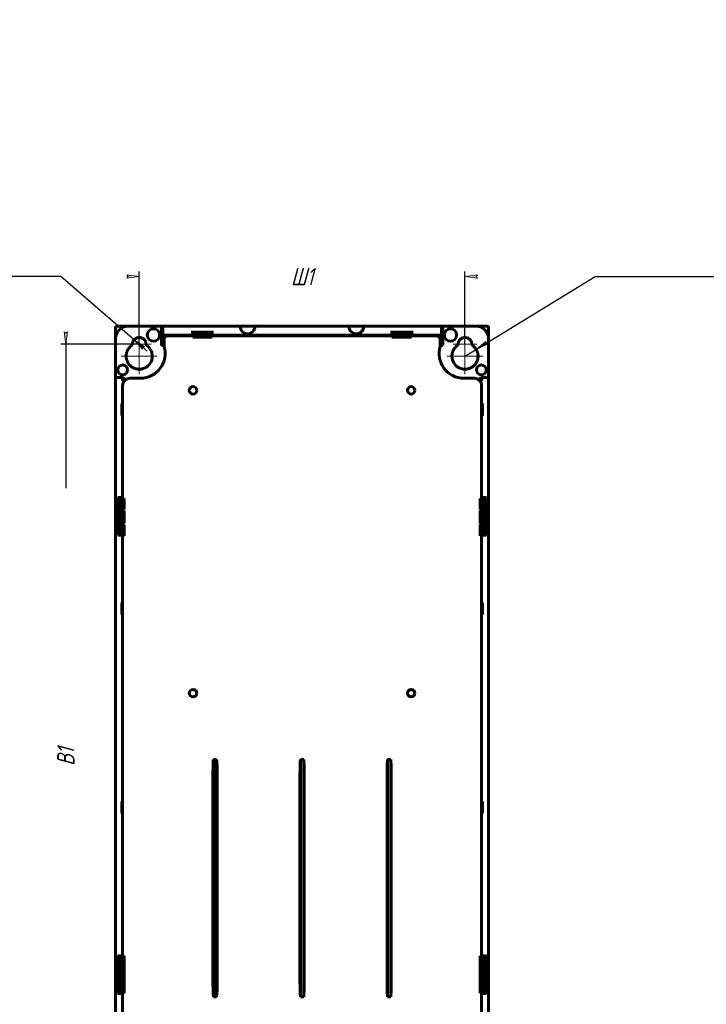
# Model space of a CAD drawing. Header units: millimetres. Extents: x 0 to 841, y 0 to 594.
# Tile 4 of 4: x 565 to 841, y 198 to 594. Entities that reach past the tile are written whole.
import ezdxf

# ---------------------------------------------------------------- set-up
doc = ezdxf.new("R2010")
doc.units = ezdxf.units.MM
for name, pattern in [('K5LT_AXLED', [19.5, 15, -1.5, 1.5, -1.5]), ('K5LT_BASIC', [0]), ('K5LT_THIN', [0])]:
    doc.linetypes.add(name, pattern=pattern)
doc.layers.add('Системный слой', color=7, linetype='Continuous')
doc.styles.add('KDIMTEXTSTYLE', font='GOST_AU.SHX', dxfattribs={"width": 0.96, "oblique": 15, "height": 5})
doc.dimstyles.new('KDIMSTYLE (1.00)', dxfattribs={"dimtxt": 5, "dimasz": 1, "dimexe": 2, "dimexo": 0, "dimgap": 1, "dimtad": 1, "dimtxsty": 'KDIMTEXTSTYLE', "dimsah": 1, "dimcen": 0, "dimdle": 1, "dimadec": 0, "dimazin": 0, "dimtfac": 0.667, "dimtmove": 0, "dimatfit": 3, "dimfxl": 1, "dimtvp": 1, "dimtolj": 1, "dimtzin": 0, "dimarcsym": 0})

# ---------------------------------------------------------------- blocks, each defined once
blk = doc.blocks.new('U0')
at = {"layer": 'Системный слой', "color": 30, "linetype": 'K5LT_AXLED', "lineweight": 18, "true_color": 0xff8000}
for q in [(743.96, 468.19), (739.21, 463.44), (743.96, 458.69), (748.71, 463.44)]:
    blk.add_line((743.96, 463.44), q, dxfattribs=at)
blk = doc.blocks.new('U1')
at = {"layer": 'Системный слой', "color": 30, "linetype": 'K5LT_AXLED', "lineweight": 18, "true_color": 0xff8000}
for q in [(743.96, 465.93), (736.71, 458.69), (743.96, 451.43), (751.21, 458.68)]:
    blk.add_line((743.96, 458.68), q, dxfattribs=at)
blk = doc.blocks.new('U2')
at = {"layer": 'Системный слой', "color": 30, "linetype": 'K5LT_AXLED', "lineweight": 18, "true_color": 0xff8000}
for q in [(612.96, 468.19), (608.21, 463.44), (617.71, 463.44), (612.96, 458.69)]:
    blk.add_line((612.96, 463.44), q, dxfattribs=at)
blk = doc.blocks.new('U3')
at = {"layer": 'Системный слой', "color": 30, "linetype": 'K5LT_AXLED', "lineweight": 18, "true_color": 0xff8000}
for q in [(612.96, 465.94), (605.7, 458.69), (612.95, 451.43), (620.21, 458.68)]:
    blk.add_line((612.96, 458.68), q, dxfattribs=at)
blk = doc.blocks.new('KDIMARROW_01')
at = {"layer": 'Системный слой'}
blk.add_hatch(color=0, dxfattribs=at).paths.add_polyline_path([(0, 0), (-5, 0.66), (-4.5, 0), (-5, -0.66)])
at = {"layer": 'Системный слой', "color": 0, "linetype": 'K5LT_THIN', "lineweight": 18}
for p, q in [((-4.5, 0), (-5, 0.66)), ((-5, 0.66), (0, 0)), ((0, 0), (-5, -0.66)), ((-5, -0.66), (-4.5, 0)), ((0, 0), (-1, 0))]:
    blk.add_line(p, q, dxfattribs=at)
blk = doc.blocks.new('KDIMARROW_02')
at = {"layer": 'Системный слой'}
blk.add_hatch(color=0, dxfattribs=at).paths.add_polyline_path([(4.5, 0), (5, 0.66), (0, 0), (5, -0.66)])
at = {"layer": 'Системный слой', "color": 0, "linetype": 'K5LT_THIN', "lineweight": 18}
for p, q in [((0, 0), (-1, 0)), ((5, 0.66), (0, 0)), ((0, 0), (5, -0.66)), ((0, 0), (7, 0)), ((4.5, 0), (5, 0.66)), ((5, -0.66), (4.5, 0))]:
    blk.add_line(p, q, dxfattribs=at)

msp = doc.modelspace()

# ---------------------------------------------------------------- linework, layer by layer
at = {"layer": 'Системный слой', "color": 150, "linetype": 'K5LT_BASIC', "lineweight": 60, "true_color": 0x0080ff}
for p, q in [((603.451, 470.195), (603.451, 126.194)), ((603.461, 465.684), (603.461, 470.184)), ((752.952, 470.694), (603.95, 470.694)), ((603.961, 470.684), (608.461, 470.684)), ((608.461, 470.684), (621.9, 470.684)), ((621.9, 470.684), (622.4, 470.684)), ((621.9, 462.929), (621.9, 470.684)), ((638.211, 470.684), (622.4, 470.684)), ((622.4, 467.526), (622.4, 470.684)), ((622.4, 470.684), (622.4, 463.021)), ((622.4, 470.684), (622.4, 470.684)), ((634.324, 467.669), (634.324, 468.82)), ((642.324, 468.32), (634.324, 468.32)), ((634.324, 467.669), (634.324, 467.169)), ((635.102, 467.267), (635.155, 466.32)), ((635.42, 466.32), (635.245, 468.32)), ((653.523, 470.684), (638.211, 470.684)), ((641.502, 466.32), (641.677, 468.32)), ((642.324, 468.82), (642.324, 467.669)), ((642.324, 467.169), (642.324, 467.669)), ((653.523, 470.684), (659.493, 470.684)), ((697.304, 470.684), (659.493, 470.684)), ((697.304, 470.684), (703.274, 470.684)), ((734.522, 470.684), (703.274, 470.684)), ((714.598, 468.82), (714.598, 467.669)), ((722.598, 468.32), (714.598, 468.32)), ((714.598, 467.669), (714.598, 467.169)), ((715.42, 466.32), (715.245, 468.32)), ((721.502, 466.32), (721.677, 468.32)), ((722.598, 467.669), (722.598, 468.82)), ((722.598, 467.169), (722.598, 467.669)), ((734.522, 463.021), (734.522, 470.684)), ((734.522, 470.684), (734.522, 467.526)), ((734.522, 470.684), (735.022, 470.684)), ((734.522, 470.684), (734.522, 470.684)), ((735.022, 470.684), (735.022, 462.93)), ((735.022, 470.684), (748.461, 470.684)), ((748.461, 470.684), (752.961, 470.684)), ((753.461, 470.184), (753.461, 465.684)), ((603.461, 465.684), (603.461, 450.643)), ((621.9, 467.184), (622.4, 467.184)), ((622.4, 463.814), (621.9, 463.814)), ((622.311, 464.293), (622.311, 467.184)), ((622.4, 465.991), (622.311, 465.991)), ((622.311, 464.293), (622.4, 464.293)), ((623.153, 466.176), (622.413, 466.669)), ((634.324, 467.169), (622.913, 467.169)), ((622.928, 462.581), (622.928, 465.385)), ((624.428, 466.885), (634.524, 466.885)), ((625.371, 466.885), (625.346, 467.169)), ((625.402, 467.04), (625.41, 466.885)), ((628.211, 466.885), (628.211, 467.089)), ((628.711, 467.089), (628.211, 467.089)), ((628.711, 466.885), (628.711, 467.089)), ((631.52, 467.04), (631.512, 466.885)), ((631.551, 466.885), (631.576, 467.169)), ((631.752, 466.885), (631.816, 467.139)), ((631.803, 466.885), (631.816, 467.139)), ((634.324, 467.184), (635.107, 467.184)), ((634.324, 467.139), (634.324, 467.169)), ((634.324, 467.139), (634.324, 466.885)), ((634.524, 466.285), (634.524, 466.885)), ((636.024, 466.32), (634.524, 466.32)), ((642.324, 466.285), (634.524, 466.285)), ((635.107, 467.184), (635.345, 467.184)), ((635.312, 466.32), (635.111, 467.118)), ((635.331, 467.184), (635.331, 466.32)), ((635.402, 467.04), (635.44, 466.32)), ((636.024, 466.32), (636.089, 466.385)), ((640.759, 466.385), (636.089, 466.385)), ((636.131, 467.073), (636.152, 466.385)), ((638.711, 467.089), (638.211, 467.089)), ((640.696, 466.385), (640.717, 467.074)), ((640.824, 466.32), (640.759, 466.385)), ((642.324, 466.32), (640.824, 466.32)), ((641.482, 466.32), (641.52, 467.04)), ((641.577, 467.184), (642.324, 467.184)), ((714.598, 467.169), (642.324, 467.169)), ((642.324, 466.885), (642.324, 466.285)), ((642.324, 466.885), (714.598, 466.885)), ((645.371, 466.885), (645.346, 467.169)), ((645.402, 467.04), (645.41, 466.885)), ((648.711, 467.089), (648.211, 467.089)), ((648.211, 466.885), (648.211, 467.089)), ((648.711, 466.885), (648.711, 467.089)), ((651.512, 466.885), (651.52, 467.04)), ((651.551, 466.885), (651.576, 467.169)), ((655.371, 466.885), (655.346, 467.169)), ((655.402, 467.04), (655.41, 466.885)), ((658.711, 467.089), (658.211, 467.089)), ((661.512, 466.885), (661.52, 467.04)), ((661.551, 466.885), (661.576, 467.169)), ((665.371, 466.885), (665.346, 467.169)), ((665.402, 467.04), (665.41, 466.885)), ((668.211, 467.089), (668.211, 467.169)), ((668.711, 467.089), (668.711, 467.169)), ((671.512, 466.885), (671.52, 467.04)), ((671.551, 466.885), (671.576, 467.169)), ((671.816, 467.139), (671.752, 466.885)), ((671.803, 466.885), (671.816, 467.139)), ((675.106, 467.139), (675.119, 466.885)), ((675.17, 466.885), (675.106, 467.139)), ((675.371, 466.885), (675.346, 467.169)), ((675.402, 467.04), (675.41, 466.885)), ((678.211, 467.089), (678.211, 467.169)), ((678.711, 467.089), (678.711, 467.169)), ((681.512, 466.885), (681.52, 467.04)), ((681.551, 466.885), (681.576, 467.169)), ((685.371, 466.885), (685.346, 467.169)), ((685.402, 467.04), (685.41, 466.885)), ((688.211, 467.089), (688.211, 467.169)), ((688.711, 467.089), (688.711, 467.169)), ((691.512, 466.885), (691.52, 467.04)), ((691.551, 466.885), (691.576, 467.169)), ((695.371, 466.885), (695.346, 467.169)), ((695.402, 467.04), (695.41, 466.885)), ((698.711, 467.089), (698.211, 467.089)), ((701.512, 466.885), (701.52, 467.04)), ((701.551, 466.885), (701.576, 467.169)), ((705.371, 466.885), (705.346, 467.169)), ((705.402, 467.04), (705.41, 466.885)), ((708.211, 466.885), (708.211, 467.089)), ((708.711, 467.089), (708.211, 467.089)), ((708.711, 466.885), (708.711, 467.089)), ((711.512, 466.885), (711.52, 467.04)), ((711.551, 466.885), (711.576, 467.169)), ((714.598, 467.184), (715.345, 467.184)), ((714.598, 466.285), (714.598, 466.885)), ((714.598, 466.32), (716.098, 466.32)), ((722.398, 466.285), (714.598, 466.285)), ((715.402, 467.04), (715.44, 466.32)), ((716.098, 466.32), (716.163, 466.385)), ((716.163, 466.385), (720.833, 466.385)), ((716.226, 466.385), (716.205, 467.074)), ((718.711, 467.089), (718.211, 467.089)), ((720.791, 467.073), (720.77, 466.385)), ((720.898, 466.32), (720.833, 466.385)), ((720.898, 466.32), (722.398, 466.32)), ((721.52, 467.04), (721.482, 466.32)), ((721.577, 467.184), (722.598, 467.184)), ((721.591, 466.32), (721.591, 467.184)), ((721.61, 466.32), (721.812, 467.121)), ((721.767, 466.32), (721.812, 467.121)), ((722.398, 466.885), (732.494, 466.885)), ((722.398, 466.885), (722.398, 466.285)), ((722.598, 467.169), (722.598, 467.139)), ((734.009, 467.169), (722.598, 467.169)), ((722.598, 467.139), (722.598, 466.885)), ((725.106, 467.139), (725.119, 466.885)), ((725.17, 466.885), (725.106, 467.139)), ((725.371, 466.885), (725.346, 467.169)), ((725.402, 467.04), (725.41, 466.885)), ((728.711, 467.089), (728.211, 467.089)), ((728.211, 466.885), (728.211, 467.089)), ((728.711, 466.885), (728.711, 467.089)), ((731.512, 466.885), (731.52, 467.04)), ((731.551, 466.885), (731.576, 467.169)), ((734.509, 466.669), (733.769, 466.176)), ((733.994, 465.385), (733.994, 462.581)), ((734.522, 467.184), (735.022, 467.184)), ((734.522, 464.293), (734.611, 464.293)), ((735.022, 463.814), (734.522, 463.814)), ((734.611, 467.184), (734.611, 464.293)), ((753.461, 465.684), (753.461, 450.643)), ((603.461, 450.143), (603.461, 450.643)), ((605.569, 450.143), (603.461, 450.143)), ((603.461, 450.143), (603.461, 450.143)), ((603.461, 450.143), (603.461, 142.187)), ((606.909, 448.647), (605.926, 449.631)), ((606.426, 450.13), (607.411, 449.146)), ((613.461, 449.784), (609.261, 449.784)), ((747.661, 449.784), (743.461, 449.784)), ((749.512, 449.146), (750.496, 450.13)), ((750.996, 449.63), (750.013, 448.647)), ((751.353, 450.143), (753.461, 450.143)), ((753.461, 450.643), (753.461, 450.143)), ((753.461, 450.143), (753.461, 142.187)), ((753.461, 450.143), (753.461, 450.143)), ((606.261, 401.484), (606.261, 446.784)), ((750.661, 446.784), (750.661, 401.484)), ((605.984, 439.402), (606.261, 439.587)), ((750.661, 439.587), (750.938, 439.402)), ((605.971, 438.902), (605.971, 435.467)), ((605.984, 439.402), (606.261, 439.402)), ((750.661, 439.402), (750.938, 439.402)), ((750.951, 435.467), (750.951, 438.902)), ((606.261, 434.782), (605.984, 434.967)), ((750.938, 434.967), (750.661, 434.782)), ((604.416, 386.736), (604.416, 401.851)), ((605.426, 401.851), (604.416, 401.851)), ((604.461, 386.736), (604.461, 401.851)), ((604.964, 401.791), (604.916, 401.839)), ((604.916, 401.839), (604.916, 386.749)), ((604.974, 401.791), (604.964, 401.791)), ((604.964, 401.791), (604.964, 386.796)), ((605.854, 401.769), (604.974, 401.791)), ((605.926, 401.839), (606.005, 401.76)), ((606.005, 401.76), (606.005, 386.828)), ((606.261, 401.484), (606.861, 401.484)), ((606.826, 401.484), (606.826, 398.702)), ((606.861, 401.484), (606.861, 397.084)), ((750.061, 401.484), (750.061, 397.084)), ((750.061, 401.484), (750.661, 401.484)), ((750.096, 398.702), (750.096, 401.484)), ((750.996, 401.839), (750.917, 401.76)), ((750.917, 386.828), (750.917, 401.76)), ((751.068, 401.769), (751.948, 401.791)), ((752.506, 401.851), (751.496, 401.851)), ((751.948, 401.791), (751.958, 401.791)), ((751.958, 401.791), (752.006, 401.839)), ((751.958, 401.791), (751.958, 386.796)), ((752.006, 386.749), (752.006, 401.839)), ((752.461, 401.851), (752.461, 386.736)), ((752.506, 401.851), (752.506, 386.736)), ((604.916, 399.568), (604.461, 399.584)), ((604.461, 399.584), (604.461, 399.084)), ((604.461, 399.084), (604.916, 399.084)), ((604.661, 398.552), (604.916, 398.553)), ((604.661, 398.538), (604.661, 398.552)), ((604.916, 398.531), (604.661, 398.538)), ((604.661, 389.43), (604.661, 398.538)), ((606.005, 399.53), (604.964, 399.566)), ((604.964, 399.084), (606.005, 399.084)), ((604.964, 398.553), (606.005, 398.554)), ((606.005, 398.504), (604.964, 398.53)), ((606.188, 388.884), (606.188, 399.084)), ((606.188, 398.555), (606.68, 398.555)), ((606.68, 398.488), (606.188, 398.5)), ((606.2, 399.523), (606.257, 399.521)), ((606.269, 399.084), (606.269, 388.884)), ((606.561, 397.084), (606.38, 397.175)), ((606.38, 397.175), (606.68, 397.175)), ((606.561, 397.084), (606.561, 396.484)), ((606.861, 397.084), (606.561, 397.084)), ((606.561, 396.484), (606.861, 396.484)), ((606.826, 398.702), (606.68, 398.555)), ((606.68, 398.555), (606.68, 397.175)), ((606.861, 397.084), (606.68, 397.175)), ((606.861, 396.484), (606.68, 396.393)), ((606.68, 396.393), (606.68, 391.575)), ((606.825, 396.466), (606.825, 396.484)), ((606.861, 396.484), (606.861, 391.484)), ((750.061, 397.084), (750.242, 397.175)), ((750.061, 397.084), (750.361, 397.084)), ((750.061, 396.484), (750.061, 391.484)), ((750.361, 396.484), (750.061, 396.484)), ((750.061, 396.484), (750.242, 396.393)), ((750.096, 398.702), (750.242, 398.555)), ((750.097, 396.466), (750.097, 396.484)), ((750.242, 398.555), (750.242, 397.175)), ((750.734, 398.555), (750.242, 398.555)), ((750.242, 398.488), (750.734, 398.5)), ((750.543, 397.175), (750.242, 397.175)), ((750.242, 396.393), (750.242, 391.575)), ((750.361, 397.084), (750.543, 397.175)), ((750.361, 397.084), (750.361, 396.484)), ((750.653, 388.947), (750.653, 399.084)), ((750.665, 399.521), (750.723, 399.523)), ((750.734, 399.084), (750.734, 388.884)), ((751.958, 399.566), (750.917, 399.53)), ((750.917, 399.084), (751.958, 399.084)), ((751.958, 398.553), (750.917, 398.554)), ((750.917, 398.504), (751.958, 398.53)), ((752.461, 399.584), (752.006, 399.568)), ((752.006, 399.084), (752.461, 399.084)), ((752.261, 398.552), (752.006, 398.553)), ((752.006, 398.531), (752.261, 398.538)), ((752.261, 389.415), (752.261, 398.552)), ((752.461, 399.084), (752.461, 399.584)), ((604.461, 388.884), (604.461, 388.384)), ((604.461, 388.884), (604.916, 388.884)), ((604.461, 388.384), (604.916, 388.4)), ((604.661, 389.43), (604.916, 389.436)), ((604.964, 389.437), (606.005, 389.463)), ((604.964, 388.884), (606.005, 388.884)), ((604.964, 388.401), (606.005, 388.438)), ((606.188, 388.884), (606.269, 388.884)), ((606.257, 388.447), (606.2, 388.445)), ((606.269, 389.47), (606.68, 389.48)), ((606.38, 391.575), (606.38, 390.793)), ((606.561, 391.484), (606.38, 391.575)), ((606.561, 390.884), (606.38, 390.793)), ((606.561, 390.884), (606.561, 391.484)), ((606.561, 391.484), (606.861, 391.484)), ((606.861, 390.884), (606.561, 390.884)), ((606.861, 391.484), (606.68, 391.575)), ((606.861, 390.884), (606.68, 390.793)), ((606.68, 390.793), (606.68, 389.412)), ((606.826, 389.266), (606.68, 389.412)), ((606.825, 391.484), (606.825, 391.502)), ((606.825, 390.866), (606.825, 390.884)), ((606.826, 389.266), (606.826, 386.484)), ((606.861, 390.884), (606.861, 386.484)), ((750.061, 391.484), (750.242, 391.575)), ((750.361, 391.484), (750.061, 391.484)), ((750.061, 390.884), (750.061, 386.484)), ((750.061, 390.884), (750.242, 390.793)), ((750.061, 390.884), (750.361, 390.884)), ((750.096, 389.266), (750.242, 389.412)), ((750.096, 386.484), (750.096, 389.266)), ((750.097, 391.484), (750.097, 391.502)), ((750.097, 390.866), (750.097, 390.884)), ((750.242, 390.793), (750.242, 389.412)), ((750.653, 389.47), (750.242, 389.48)), ((750.361, 391.484), (750.543, 391.575)), ((750.361, 390.884), (750.361, 391.484)), ((750.361, 390.884), (750.543, 390.793)), ((750.543, 391.575), (750.543, 390.793)), ((750.723, 388.445), (750.667, 388.447)), ((751.958, 389.437), (750.917, 389.463)), ((750.917, 388.438), (751.958, 388.401)), ((751.41, 388.421), (751.958, 388.401)), ((752.261, 389.43), (752.006, 389.436)), ((752.006, 388.4), (752.461, 388.384)), ((752.006, 388.4), (752.461, 388.384)), ((752.461, 388.384), (752.461, 388.884)), ((604.416, 386.736), (605.426, 386.736)), ((604.964, 386.796), (604.916, 386.749)), ((604.964, 386.796), (604.974, 386.796)), ((604.974, 386.796), (605.854, 386.819)), ((606.005, 386.828), (605.926, 386.749)), ((606.261, 217.483), (606.261, 386.484)), ((606.861, 386.484), (606.261, 386.484)), ((750.661, 386.484), (750.061, 386.484)), ((750.661, 386.484), (750.661, 217.483)), ((750.917, 386.828), (750.996, 386.749)), ((751.948, 386.796), (751.068, 386.819)), ((751.496, 386.736), (752.506, 386.736)), ((751.958, 386.796), (751.948, 386.796)), ((751.958, 386.796), (752.006, 386.749)), ((605.971, 358.902), (605.971, 355.467)), ((605.984, 359.402), (606.261, 359.587)), ((750.661, 359.587), (750.938, 359.402)), ((750.951, 355.467), (750.951, 358.902)), ((606.261, 354.782), (605.984, 354.967)), ((750.938, 354.967), (750.661, 354.782)), ((642.745, 295.481), (642.821, 296.491)), ((642.821, 296.491), (644.101, 296.491)), ((642.821, 201.069), (642.821, 296.491)), ((644.101, 201.069), (644.101, 296.491)), ((644.177, 295.481), (644.101, 296.491)), ((677.745, 295.481), (677.821, 296.491)), ((677.821, 201.069), (677.821, 296.491)), ((677.821, 296.491), (679.101, 296.491)), ((679.177, 295.481), (679.101, 296.491)), ((679.101, 201.069), (679.101, 296.491)), ((712.745, 295.481), (712.821, 296.491)), ((712.821, 296.491), (714.101, 296.491)), ((712.821, 201.069), (712.821, 296.491)), ((714.101, 201.069), (714.101, 296.491)), ((714.177, 295.481), (714.101, 296.491)), ((642.611, 206.993), (642.611, 290.566)), ((644.311, 206.993), (644.311, 290.566)), ((677.611, 206.993), (677.611, 290.566)), ((679.311, 206.993), (679.311, 290.566)), ((712.611, 206.993), (712.611, 290.566)), ((714.311, 206.993), (714.311, 290.566)), ((605.971, 278.902), (605.971, 275.467)), ((605.984, 279.402), (606.261, 279.587)), ((750.661, 279.587), (750.938, 279.402)), ((750.951, 275.467), (750.951, 278.902)), ((606.261, 274.782), (605.984, 274.967)), ((750.938, 274.967), (750.661, 274.782)), ((605.426, 217.541), (604.416, 217.541)), ((604.416, 202.426), (604.416, 217.541)), ((604.461, 202.426), (604.461, 217.541)), ((604.461, 215.583), (604.461, 215.083)), ((604.916, 215.568), (604.461, 215.583)), ((604.461, 215.083), (604.916, 215.083)), ((604.661, 214.537), (604.661, 214.552)), ((604.916, 214.552), (604.661, 214.552)), ((604.661, 205.429), (604.661, 214.537)), ((604.661, 214.537), (604.916, 214.531)), ((604.916, 217.528), (604.916, 202.439)), ((604.964, 217.481), (604.916, 217.528)), ((604.964, 202.486), (604.964, 217.481)), ((604.964, 217.481), (604.974, 217.481)), ((606.005, 215.529), (604.964, 215.566)), ((604.964, 215.083), (606.005, 215.083)), ((606.005, 214.554), (604.964, 214.552)), ((604.964, 214.53), (606.005, 214.504)), ((604.974, 217.481), (605.854, 217.458)), ((605.926, 217.528), (606.005, 217.449)), ((606.005, 217.449), (606.005, 202.518)), ((606.188, 215.083), (606.188, 204.883)), ((606.68, 214.555), (606.188, 214.554)), ((606.188, 214.499), (606.68, 214.487)), ((606.2, 215.523), (606.257, 215.521)), ((606.261, 217.483), (606.861, 217.483)), ((606.269, 204.883), (606.269, 215.083)), ((606.826, 214.702), (606.68, 214.555)), ((606.68, 205.412), (606.68, 214.555)), ((606.826, 217.483), (606.826, 214.702)), ((606.861, 217.483), (606.861, 202.483)), ((750.061, 202.483), (750.061, 217.483)), ((750.061, 217.483), (750.661, 217.483)), ((750.096, 214.702), (750.096, 217.483)), ((750.096, 214.702), (750.242, 214.555)), ((750.242, 205.412), (750.242, 214.555)), ((750.242, 214.555), (750.734, 214.554)), ((750.734, 214.499), (750.242, 214.487)), ((750.653, 204.883), (750.653, 215.083)), ((750.723, 215.523), (750.665, 215.521)), ((750.734, 215.083), (750.734, 204.883)), ((750.996, 217.528), (750.917, 217.449)), ((750.917, 202.518), (750.917, 217.449)), ((751.958, 215.566), (750.917, 215.529)), ((750.917, 215.083), (751.958, 215.083)), ((750.917, 214.554), (751.958, 214.552)), ((751.958, 214.53), (750.917, 214.504)), ((751.068, 217.458), (751.948, 217.481)), ((752.506, 217.541), (751.496, 217.541)), ((751.948, 217.481), (751.958, 217.481)), ((751.958, 217.481), (752.006, 217.528)), ((751.958, 217.481), (751.958, 202.486)), ((752.006, 202.439), (752.006, 217.528)), ((752.461, 215.583), (752.006, 215.568)), ((752.006, 215.083), (752.461, 215.083)), ((752.006, 214.552), (752.261, 214.552)), ((752.261, 214.537), (752.006, 214.531)), ((752.261, 205.415), (752.261, 214.552)), ((752.461, 217.541), (752.461, 202.426)), ((752.461, 215.083), (752.461, 215.583)), ((752.506, 217.541), (752.506, 202.426)), ((604.416, 202.426), (605.426, 202.426)), ((604.461, 204.883), (604.461, 204.383)), ((604.916, 204.883), (604.461, 204.883)), ((604.461, 204.383), (604.916, 204.399)), ((604.916, 205.436), (604.661, 205.429)), ((604.661, 205.415), (604.661, 205.429)), ((604.661, 205.415), (604.916, 205.414)), ((604.964, 202.486), (604.916, 202.439)), ((606.005, 205.463), (604.964, 205.437)), ((604.964, 205.414), (606.005, 205.413)), ((606.005, 204.883), (604.964, 204.883)), ((604.964, 204.401), (606.005, 204.437)), ((604.974, 202.486), (604.964, 202.486)), ((605.854, 202.508), (604.974, 202.486)), ((606.005, 202.518), (605.926, 202.439)), ((606.68, 205.48), (606.188, 205.468)), ((606.188, 205.413), (606.68, 205.412)), ((606.188, 204.883), (606.269, 204.883)), ((606.2, 204.444), (606.257, 204.446)), ((606.261, 145.485), (606.261, 202.483)), ((606.861, 202.483), (606.261, 202.483)), ((606.826, 205.265), (606.68, 205.412)), ((606.826, 205.265), (606.826, 202.483)), ((642.745, 202.078), (642.821, 201.069)), ((644.177, 202.078), (644.101, 201.069)), ((677.745, 202.078), (677.821, 201.069)), ((679.177, 202.078), (679.101, 201.069)), ((712.745, 202.078), (712.821, 201.069)), ((714.177, 202.078), (714.101, 201.069)), ((750.661, 202.483), (750.061, 202.483)), ((750.096, 205.265), (750.242, 205.412)), ((750.096, 202.483), (750.096, 205.265)), ((750.242, 205.48), (750.734, 205.468)), ((750.734, 205.413), (750.242, 205.412)), ((750.653, 204.883), (750.734, 204.883)), ((750.661, 202.483), (750.661, 145.485)), ((750.723, 204.444), (750.665, 204.446)), ((750.917, 205.463), (751.958, 205.437)), ((751.958, 205.414), (750.917, 205.413)), ((751.958, 204.883), (750.917, 204.883)), ((750.917, 204.437), (751.958, 204.401)), ((750.917, 202.518), (750.996, 202.439)), ((751.948, 202.486), (751.068, 202.508)), ((752.506, 202.426), (751.496, 202.426)), ((751.958, 202.486), (751.948, 202.486)), ((751.958, 202.486), (752.006, 202.439)), ((752.006, 205.436), (752.261, 205.429)), ((752.261, 205.415), (752.006, 205.414)), ((752.461, 204.883), (752.006, 204.883)), ((752.006, 204.399), (752.461, 204.383)), ((752.461, 204.383), (752.461, 204.883)), ((642.821, 201.069), (644.101, 201.069)), ((677.821, 201.069), (679.101, 201.069)), ((712.821, 201.069), (714.101, 201.069))]:
    msp.add_line(p, q, dxfattribs=at)
for centre, radius in [((618.697, 467.201), 2.488), ((738.1, 467.201), 2.488), ((606.281, 453.153), 1.99), ((750.56, 453.153), 1.99), ((634.611, 444.934), 1.5), ((722.311, 444.934), 1.5), ((634.611, 323.134), 1.5), ((722.311, 323.134), 1.5)]:
    msp.add_circle(centre, radius, dxfattribs=at)
for centre, radius, start, end in [((603.961, 470.184), 0.5, 90, 180), ((608.461, 465.684), 5, 90, 180), ((656.508, 470.684), 2.985, 179.99043, 0), ((656.508, 470.684), 2.985, 0, 0.00957), ((700.289, 470.684), 2.985, 179.99043, 0), ((700.289, 470.684), 2.985, 0, 0.00957), ((748.461, 465.684), 5, 0, 90), ((752.961, 470.184), 0.5, 0, 90), ((624.428, 465.385), 1.5, 90, 180), ((732.494, 465.385), 1.5, 0, 90), ((613.461, 459.684), 9.9, 270, 17.01197), ((612.958, 458.684), 5.255, 287.8721, 53.21928), ((743.461, 459.684), 9.9, 162.98803, 270), ((743.965, 458.684), 5.255, 180.00103, 252.15381), ((609.261, 446.784), 3, 90, 180), ((747.661, 446.784), 3, 0, 90)]:
    msp.add_arc(centre, radius, start, end, dxfattribs=at)
for centre, major_axis, start_param, end_param in [((603.961, 470.184), (-0.5, 0), 5.371447, 6.2831853), ((603.961, 470.184), (0, -0.5), 3.1415927, 4.0533309), ((752.961, 470.184), (0, 0.5), 5.371447, 6.2831853), ((752.961, 470.184), (-0.5, 0), 3.1415927, 4.0533309)]:
    msp.add_ellipse(centre, major_axis=major_axis, ratio=0.7745967, start_param=start_param, end_param=end_param, dxfattribs=at)
for points, weights in [([(603.95, 470.694), (603.658, 470.694), (603.451, 470.488), (603.451, 470.195)], [1, 0.805380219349, 0.805380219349, 1]), ([(635.111, 467.118), (635.11, 467.12), (635.107, 467.172), (635.102, 467.267)], [1, 0.950360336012, 0.950360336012, 1]), ([(753.442, 470.291), (753.394, 470.539), (753.198, 470.694), (752.952, 470.694)], [0.933470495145, 0.808727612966, 0.830904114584, 1]), ([(610.211, 463.623), (610.19, 463.33), (610.05, 463.073), (609.815, 462.897)], [1, 0.939408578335, 0.939408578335, 1]), ([(610.211, 463.623), (610.542, 468.447), (615.377, 468.447), (615.708, 463.623)], [1, 0.378947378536, 0.378947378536, 1]), ([(616.104, 462.893), (615.869, 463.07), (615.728, 463.329), (615.708, 463.623)], [1, 0.939542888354, 0.939542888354, 1]), ([(741.214, 463.623), (741.194, 463.329), (741.053, 463.07), (740.818, 462.894)], [1, 0.939543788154, 0.939543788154, 1]), ([(746.712, 463.623), (746.381, 468.448), (741.545, 468.448), (741.214, 463.623)], [1, 0.378935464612, 0.378935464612, 1]), ([(747.107, 462.897), (746.872, 463.073), (746.732, 463.33), (746.712, 463.623)], [1, 0.939405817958, 0.939405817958, 1]), ([(607.702, 458.684), (607.702, 460.375), (608.46, 461.886), (609.815, 462.897)], [1, 0.929226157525, 0.929226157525, 1]), ([(740.818, 462.894), (739.466, 461.883), (738.709, 460.373), (738.709, 458.684)], [1, 0.929387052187, 0.929387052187, 1]), ([(611.609, 453.605), (609.213, 454.241), (607.702, 456.206), (607.702, 458.684)], [1, 0.86178228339, 0.86178228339, 1]), ([(605.971, 438.902), (605.971, 439.191), (605.976, 439.397), (605.984, 439.402)], [1, 0.808833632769, 0.808833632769, 1]), ([(750.938, 439.402), (750.946, 439.397), (750.951, 439.191), (750.951, 438.902)], [1, 0.808833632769, 0.808833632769, 1]), ([(605.984, 434.967), (605.976, 434.972), (605.971, 435.178), (605.971, 435.467)], [1, 0.808833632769, 0.808833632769, 1]), ([(750.951, 435.467), (750.951, 435.178), (750.946, 434.972), (750.938, 434.967)], [1, 0.808833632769, 0.808833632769, 1]), ([(604.416, 401.851), (604.703, 401.851), (604.909, 401.846), (604.916, 401.839)], [1, 0.810866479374, 0.810866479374, 1]), ([(605.926, 401.839), (605.919, 401.846), (605.713, 401.851), (605.426, 401.851)], [1, 0.810866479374, 0.810866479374, 1]), ([(605.854, 401.769), (605.949, 401.766), (606.002, 401.763), (606.005, 401.76)], [1, 0.95090958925, 0.95090958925, 1]), ([(750.917, 401.76), (750.92, 401.763), (750.973, 401.766), (751.068, 401.769)], [1, 0.95090958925, 0.95090958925, 1]), ([(751.496, 401.851), (751.209, 401.851), (751.003, 401.846), (750.996, 401.839)], [1, 0.810867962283, 0.810867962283, 1]), ([(752.006, 401.839), (752.013, 401.846), (752.219, 401.851), (752.506, 401.851)], [1, 0.810866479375, 0.810866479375, 1]), ([(606.188, 399.084), (606.188, 399.341), (606.193, 399.523), (606.2, 399.523)], [1, 0.804522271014, 0.804522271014, 1]), ([(606.257, 399.521), (606.264, 399.521), (606.269, 399.34), (606.269, 399.084)], [1, 0.804953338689, 0.804953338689, 1]), ([(750.653, 399.084), (750.653, 399.34), (750.658, 399.521), (750.665, 399.521)], [1, 0.804953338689, 0.804953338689, 1]), ([(750.723, 399.523), (750.729, 399.523), (750.734, 399.341), (750.734, 399.084)], [1, 0.804522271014, 0.804522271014, 1]), ([(606.2, 388.445), (606.193, 388.444), (606.188, 388.626), (606.188, 388.884)], [1, 0.804522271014, 0.804522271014, 1]), ([(606.269, 388.884), (606.269, 388.628), (606.264, 388.447), (606.257, 388.447)], [1, 0.804953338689, 0.804953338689, 1]), ([(750.667, 388.447), (750.659, 388.447), (750.653, 388.654), (750.653, 388.947)], [1, 0.805026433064, 0.805026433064, 1]), ([(750.734, 388.884), (750.734, 388.626), (750.729, 388.444), (750.723, 388.445)], [1, 0.804522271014, 0.804522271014, 1]), ([(604.916, 386.749), (604.909, 386.741), (604.703, 386.736), (604.416, 386.736)], [1, 0.810866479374, 0.810866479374, 1]), ([(605.426, 386.736), (605.713, 386.736), (605.919, 386.741), (605.926, 386.749)], [1, 0.810866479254, 0.810866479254, 1]), ([(606.005, 386.828), (606.002, 386.824), (605.949, 386.821), (605.854, 386.819)], [1, 0.95090958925, 0.95090958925, 1]), ([(751.068, 386.819), (750.973, 386.821), (750.92, 386.824), (750.917, 386.828)], [1, 0.95090958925, 0.95090958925, 1]), ([(750.996, 386.749), (751.003, 386.741), (751.209, 386.736), (751.496, 386.736)], [1, 0.810866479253, 0.810866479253, 1]), ([(752.506, 386.736), (752.219, 386.736), (752.013, 386.741), (752.006, 386.749)], [1, 0.810866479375, 0.810866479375, 1]), ([(605.971, 358.902), (605.971, 359.191), (605.976, 359.397), (605.984, 359.402)], [1, 0.808833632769, 0.808833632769, 1]), ([(750.938, 359.402), (750.946, 359.397), (750.951, 359.191), (750.951, 358.902)], [1, 0.808833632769, 0.808833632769, 1]), ([(605.984, 354.967), (605.976, 354.972), (605.971, 355.178), (605.971, 355.467)], [1, 0.808833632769, 0.808833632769, 1]), ([(750.951, 355.467), (750.951, 355.178), (750.946, 354.972), (750.938, 354.967)], [1, 0.808833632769, 0.808833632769, 1]), ([(642.745, 295.481), (642.659, 294.336), (642.611, 292.564), (642.611, 290.566)], [1, 0.924673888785, 0.924673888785, 1]), ([(644.311, 290.566), (644.311, 292.564), (644.263, 294.336), (644.177, 295.481)], [1, 0.924673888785, 0.924673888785, 1]), ([(677.745, 295.481), (677.659, 294.336), (677.611, 292.564), (677.611, 290.566)], [1, 0.924673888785, 0.924673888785, 1]), ([(679.311, 290.566), (679.311, 292.564), (679.263, 294.336), (679.177, 295.481)], [1, 0.924673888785, 0.924673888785, 1]), ([(712.745, 295.481), (712.659, 294.336), (712.611, 292.564), (712.611, 290.566)], [1, 0.924673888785, 0.924673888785, 1]), ([(714.311, 290.566), (714.311, 292.564), (714.263, 294.336), (714.177, 295.481)], [1, 0.924673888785, 0.924673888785, 1]), ([(605.971, 278.902), (605.971, 279.191), (605.976, 279.397), (605.984, 279.402)], [1, 0.808833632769, 0.808833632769, 1]), ([(750.938, 279.402), (750.946, 279.397), (750.951, 279.191), (750.951, 278.902)], [1, 0.808833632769, 0.808833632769, 1]), ([(605.984, 274.967), (605.976, 274.972), (605.971, 275.178), (605.971, 275.467)], [1, 0.808833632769, 0.808833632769, 1]), ([(750.951, 275.467), (750.951, 275.178), (750.946, 274.972), (750.938, 274.967)], [1, 0.808833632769, 0.808833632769, 1]), ([(604.416, 217.541), (604.703, 217.541), (604.909, 217.536), (604.916, 217.528)], [1, 0.810866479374, 0.810866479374, 1]), ([(605.926, 217.528), (605.919, 217.536), (605.713, 217.541), (605.426, 217.541)], [1, 0.810866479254, 0.810866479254, 1]), ([(605.854, 217.458), (605.949, 217.456), (606.002, 217.453), (606.005, 217.449)], [1, 0.95090958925, 0.95090958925, 1]), ([(606.188, 215.083), (606.188, 215.341), (606.193, 215.523), (606.2, 215.523)], [1, 0.804522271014, 0.804522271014, 1]), ([(606.257, 215.521), (606.264, 215.52), (606.269, 215.339), (606.269, 215.083)], [1, 0.804953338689, 0.804953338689, 1]), ([(750.653, 215.083), (750.653, 215.339), (750.658, 215.52), (750.665, 215.521)], [1, 0.804953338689, 0.804953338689, 1]), ([(750.723, 215.523), (750.729, 215.523), (750.734, 215.341), (750.734, 215.083)], [1, 0.804522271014, 0.804522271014, 1]), ([(750.917, 217.449), (750.92, 217.453), (750.973, 217.456), (751.068, 217.458)], [1, 0.95090958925, 0.95090958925, 1]), ([(751.496, 217.541), (751.209, 217.541), (751.003, 217.536), (750.996, 217.528)], [1, 0.810866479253, 0.810866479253, 1]), ([(752.006, 217.528), (752.013, 217.536), (752.219, 217.541), (752.506, 217.541)], [1, 0.810866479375, 0.810866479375, 1]), ([(642.611, 206.993), (642.611, 204.995), (642.659, 203.224), (642.745, 202.078)], [1, 0.924673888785, 0.924673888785, 1]), ([(644.177, 202.078), (644.263, 203.224), (644.311, 204.995), (644.311, 206.993)], [1, 0.924673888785, 0.924673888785, 1]), ([(677.611, 206.993), (677.611, 204.995), (677.659, 203.224), (677.745, 202.078)], [1, 0.924673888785, 0.924673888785, 1]), ([(679.177, 202.078), (679.263, 203.224), (679.311, 204.995), (679.311, 206.993)], [1, 0.924673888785, 0.924673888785, 1]), ([(712.611, 206.993), (712.611, 204.995), (712.659, 203.224), (712.745, 202.078)], [1, 0.924673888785, 0.924673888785, 1]), ([(714.177, 202.078), (714.263, 203.224), (714.311, 204.995), (714.311, 206.993)], [1, 0.924673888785, 0.924673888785, 1]), ([(604.916, 202.439), (604.909, 202.431), (604.703, 202.426), (604.416, 202.426)], [1, 0.810866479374, 0.810866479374, 1]), ([(605.426, 202.426), (605.713, 202.426), (605.919, 202.431), (605.926, 202.439)], [1, 0.810866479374, 0.810866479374, 1]), ([(606.005, 202.518), (606.002, 202.514), (605.949, 202.511), (605.854, 202.508)], [1, 0.95090958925, 0.95090958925, 1]), ([(606.2, 204.444), (606.193, 204.444), (606.188, 204.626), (606.188, 204.883)], [1, 0.804522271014, 0.804522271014, 1]), ([(606.269, 204.883), (606.269, 204.627), (606.264, 204.446), (606.257, 204.446)], [1, 0.804953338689, 0.804953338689, 1]), ([(750.665, 204.446), (750.658, 204.446), (750.653, 204.627), (750.653, 204.883)], [1, 0.804953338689, 0.804953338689, 1]), ([(750.734, 204.883), (750.734, 204.626), (750.729, 204.444), (750.723, 204.444)], [1, 0.804522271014, 0.804522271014, 1]), ([(751.068, 202.508), (750.973, 202.511), (750.92, 202.514), (750.917, 202.518)], [1, 0.95090958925, 0.95090958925, 1]), ([(750.996, 202.439), (751.003, 202.431), (751.209, 202.426), (751.496, 202.426)], [1, 0.810867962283, 0.810867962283, 1]), ([(752.506, 202.426), (752.219, 202.426), (752.013, 202.431), (752.006, 202.439)], [1, 0.810866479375, 0.810866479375, 1])]:
    msp.add_rational_spline(points, weights, degree=3, dxfattribs=at)
for points, knots in [([(622.4, 467.526), (622.4, 467.526), (622.4, 467.525), (622.4, 467.525), (622.4, 467.524), (622.4, 467.524), (622.4, 467.519), (622.4, 467.511), (622.4, 467.485), (622.4, 467.454), (622.4, 467.406), (622.401, 467.339), (622.401, 467.239), (622.403, 467.119), (622.405, 467), (622.407, 466.888), (622.41, 466.778), (622.412, 466.706), (622.413, 466.669)], [0, 0, 0, 0, 0.0153762, 0.0200504, 0.0290308, 0.0429536, 0.0626132, 0.2710104, 0.5300141, 1.4791786, 2.0366535, 3.236971, 5.3080047, 7.9548924, 10.6497091, 13.2367695, 16.0107738, 19, 19, 19, 19]), ([(734.509, 466.669), (734.51, 466.678), (734.51, 466.701), (734.512, 466.765), (734.514, 466.848), (734.516, 466.943), (734.518, 467.027), (734.519, 467.113), (734.52, 467.222), (734.521, 467.323), (734.522, 467.401), (734.522, 467.438), (734.522, 467.456), (734.522, 467.474), (734.522, 467.491), (734.522, 467.508), (734.523, 467.52), (734.522, 467.525), (734.522, 467.526)], [0, 0, 0, 0, 0.7186887, 1.8126032, 5.1284833, 7.187923, 8.7492038, 11.0111285, 12.9013842, 15.5908682, 17.0113375, 17.3544092, 17.690549, 18.0240344, 18.3532987, 18.6792212, 18.9570276, 19, 19, 19, 19]), ([(628.211, 467.089), (627.843, 467.089), (627.476, 467.087), (626.796, 467.082), (626.484, 467.079), (625.964, 467.07), (625.756, 467.064), (625.474, 467.052), (625.402, 467.046), (625.402, 467.04)], [0, 0, 0, 0, 0.25, 0.25, 0.5, 0.5, 0.75, 0.75, 1, 1, 1, 1]), ([(631.52, 467.04), (631.52, 467.046), (631.448, 467.052), (631.166, 467.064), (630.958, 467.07), (630.438, 467.079), (630.126, 467.082), (629.446, 467.087), (629.079, 467.089), (628.711, 467.089)], [0, 0, 0, 0, 0.25, 0.25, 0.5, 0.5, 0.75, 0.75, 1, 1, 1, 1]), ([(638.211, 467.089), (637.843, 467.089), (637.476, 467.087), (636.796, 467.082), (636.484, 467.079), (635.964, 467.07), (635.756, 467.064), (635.474, 467.052), (635.402, 467.046), (635.402, 467.04)], [0, 0, 0, 0, 0.25, 0.25, 0.5, 0.5, 0.75, 0.75, 1, 1, 1, 1]), ([(641.52, 467.04), (641.52, 467.046), (641.448, 467.052), (641.166, 467.064), (640.958, 467.07), (640.438, 467.079), (640.126, 467.082), (639.446, 467.087), (639.079, 467.089), (638.711, 467.089)], [0, 0, 0, 0, 0.25, 0.25, 0.5, 0.5, 0.75, 0.75, 1, 1, 1, 1]), ([(648.211, 467.089), (647.843, 467.089), (647.476, 467.087), (646.796, 467.082), (646.484, 467.079), (645.964, 467.07), (645.756, 467.064), (645.474, 467.052), (645.402, 467.046), (645.402, 467.04)], [0, 0, 0, 0, 0.25, 0.25, 0.5, 0.5, 0.75, 0.75, 1, 1, 1, 1]), ([(651.52, 467.04), (651.52, 467.046), (651.448, 467.052), (651.166, 467.064), (650.958, 467.07), (650.438, 467.079), (650.126, 467.082), (649.446, 467.087), (649.079, 467.089), (648.711, 467.089)], [0, 0, 0, 0, 0.25, 0.25, 0.5, 0.5, 0.75, 0.75, 1, 1, 1, 1]), ([(658.211, 467.089), (657.843, 467.089), (657.476, 467.087), (656.796, 467.082), (656.484, 467.079), (655.964, 467.07), (655.756, 467.064), (655.474, 467.052), (655.402, 467.046), (655.402, 467.04)], [0, 0, 0, 0, 0.25, 0.25, 0.5, 0.5, 0.75, 0.75, 1, 1, 1, 1]), ([(661.52, 467.04), (661.52, 467.046), (661.448, 467.052), (661.166, 467.064), (660.958, 467.07), (660.438, 467.079), (660.126, 467.082), (659.446, 467.087), (659.079, 467.089), (658.711, 467.089)], [0, 0, 0, 0, 0.25, 0.25, 0.5, 0.5, 0.75, 0.75, 1, 1, 1, 1]), ([(668.211, 467.089), (667.843, 467.089), (667.476, 467.087), (666.796, 467.082), (666.484, 467.079), (665.964, 467.07), (665.756, 467.064), (665.474, 467.052), (665.402, 467.046), (665.402, 467.04)], [0, 0, 0, 0, 0.25, 0.25, 0.5, 0.5, 0.75, 0.75, 1, 1, 1, 1]), ([(671.52, 467.04), (671.52, 467.046), (671.448, 467.052), (671.166, 467.064), (670.958, 467.07), (670.438, 467.079), (670.126, 467.082), (669.446, 467.087), (669.079, 467.089), (668.711, 467.089)], [0, 0, 0, 0, 0.25, 0.25, 0.5, 0.5, 0.75, 0.75, 1, 1, 1, 1]), ([(678.211, 467.089), (677.843, 467.089), (677.476, 467.087), (676.796, 467.082), (676.484, 467.079), (675.964, 467.07), (675.756, 467.064), (675.474, 467.052), (675.402, 467.046), (675.402, 467.04)], [0, 0, 0, 0, 0.25, 0.25, 0.5, 0.5, 0.75, 0.75, 1, 1, 1, 1]), ([(681.52, 467.04), (681.52, 467.046), (681.448, 467.052), (681.166, 467.064), (680.958, 467.07), (680.438, 467.079), (680.126, 467.082), (679.446, 467.087), (679.079, 467.089), (678.711, 467.089)], [0, 0, 0, 0, 0.25, 0.25, 0.5, 0.5, 0.75, 0.75, 1, 1, 1, 1]), ([(688.211, 467.089), (687.843, 467.089), (687.476, 467.087), (686.796, 467.082), (686.484, 467.079), (685.964, 467.07), (685.756, 467.064), (685.474, 467.052), (685.402, 467.046), (685.402, 467.04)], [0, 0, 0, 0, 0.25, 0.25, 0.5, 0.5, 0.75, 0.75, 1, 1, 1, 1]), ([(691.52, 467.04), (691.52, 467.046), (691.448, 467.052), (691.166, 467.064), (690.958, 467.07), (690.438, 467.079), (690.126, 467.082), (689.446, 467.087), (689.079, 467.089), (688.711, 467.089)], [0, 0, 0, 0, 0.25, 0.25, 0.5, 0.5, 0.75, 0.75, 1, 1, 1, 1]), ([(698.211, 467.089), (697.843, 467.089), (697.476, 467.087), (696.796, 467.082), (696.484, 467.079), (695.964, 467.07), (695.756, 467.064), (695.474, 467.052), (695.402, 467.046), (695.402, 467.04)], [0, 0, 0, 0, 0.25, 0.25, 0.5, 0.5, 0.75, 0.75, 1, 1, 1, 1]), ([(701.52, 467.04), (701.52, 467.046), (701.448, 467.052), (701.166, 467.064), (700.958, 467.07), (700.438, 467.079), (700.126, 467.082), (699.446, 467.087), (699.079, 467.089), (698.711, 467.089)], [0, 0, 0, 0, 0.25, 0.25, 0.5, 0.5, 0.75, 0.75, 1, 1, 1, 1]), ([(708.211, 467.089), (707.843, 467.089), (707.476, 467.087), (706.796, 467.082), (706.484, 467.079), (705.964, 467.07), (705.756, 467.064), (705.474, 467.052), (705.402, 467.046), (705.402, 467.04)], [0, 0, 0, 0, 0.25, 0.25, 0.5, 0.5, 0.75, 0.75, 1, 1, 1, 1]), ([(711.52, 467.04), (711.52, 467.046), (711.448, 467.052), (711.166, 467.064), (710.958, 467.07), (710.438, 467.079), (710.126, 467.082), (709.446, 467.087), (709.079, 467.089), (708.711, 467.089)], [0, 0, 0, 0, 0.25, 0.25, 0.5, 0.5, 0.75, 0.75, 1, 1, 1, 1]), ([(718.211, 467.089), (717.843, 467.089), (717.476, 467.087), (716.796, 467.082), (716.484, 467.079), (715.964, 467.07), (715.756, 467.064), (715.474, 467.052), (715.402, 467.046), (715.402, 467.04)], [0, 0, 0, 0, 0.25, 0.25, 0.5, 0.5, 0.75, 0.75, 1, 1, 1, 1]), ([(721.52, 467.04), (721.52, 467.046), (721.448, 467.052), (721.166, 467.064), (720.958, 467.07), (720.438, 467.079), (720.126, 467.082), (719.446, 467.087), (719.079, 467.089), (718.711, 467.089)], [0, 0, 0, 0, 0.25, 0.25, 0.5, 0.5, 0.75, 0.75, 1, 1, 1, 1]), ([(728.211, 467.089), (727.843, 467.089), (727.476, 467.087), (726.796, 467.082), (726.484, 467.079), (725.964, 467.07), (725.756, 467.064), (725.474, 467.052), (725.402, 467.046), (725.402, 467.04)], [0, 0, 0, 0, 0.25, 0.25, 0.5, 0.5, 0.75, 0.75, 1, 1, 1, 1]), ([(731.52, 467.04), (731.52, 467.046), (731.448, 467.052), (731.166, 467.064), (730.958, 467.07), (730.438, 467.079), (730.126, 467.082), (729.446, 467.087), (729.079, 467.089), (728.711, 467.089)], [0, 0, 0, 0, 0.25, 0.25, 0.5, 0.5, 0.75, 0.75, 1, 1, 1, 1]), ([(622.4, 463.021), (622.398, 463.02), (622.385, 463.018), (622.346, 463.011), (622.331, 463.008), (622.303, 463.003), (622.288, 463), (622.268, 462.997), (622.259, 462.995), (622.254, 462.994), (622.25, 462.994), (622.213, 462.987), (622.167, 462.979), (622.051, 462.957), (621.979, 462.944), (621.9, 462.929)], [0, 0, 0, 0, 0.25, 0.25, 0.375, 0.375, 0.4375, 0.46875, 0.484375, 0.484375, 0.5, 0.5, 0.75, 0.75, 1, 1, 1, 1]), ([(734.522, 463.021), (734.524, 463.021), (734.537, 463.019), (734.576, 463.012), (734.591, 463.009), (734.619, 463.004), (734.634, 463.001), (734.654, 462.997), (734.663, 462.996), (734.669, 462.995), (734.672, 462.994), (734.709, 462.987), (734.755, 462.979), (734.872, 462.958), (734.943, 462.944), (735.022, 462.93)], [0, 0, 0, 0, 0.25, 0.25, 0.375, 0.375, 0.4375, 0.46875, 0.484375, 0.484375, 0.5, 0.5, 0.75, 0.75, 1, 1, 1, 1]), ([(745.311, 453.605), (745.53, 453.663), (745.871, 453.777), (746.341, 453.99), (746.686, 454.183), (747.035, 454.413), (747.404, 454.698), (747.812, 455.087), (748.183, 455.533), (748.506, 456.019), (748.779, 456.547), (749, 457.137), (749.149, 457.75), (749.227, 458.407), (749.221, 459.033), (749.148, 459.591), (749.048, 460.039), (748.916, 460.464), (748.763, 460.839), (748.585, 461.197), (748.381, 461.545), (748.09, 461.956), (747.673, 462.43), (747.319, 462.739), (747.107, 462.897)], [0, 0, 0, 0, 1.438966, 2.2891436, 3.2817393, 3.9511034, 4.9543359, 6.2439505, 7.5370333, 8.6412302, 9.9504509, 11.3175297, 12.6443858, 13.9585044, 15.5240322, 16.6188659, 17.5332657, 18.4435005, 19.4512501, 20.1111896, 20.9858559, 22.0158031, 23.3148456, 25, 25, 25, 25]), ([(614.57, 453.683), (614.094, 453.529), (613.596, 453.444), (612.595, 453.418), (612.093, 453.477), (611.609, 453.605)], [0, 0, 0, 0, 0.5, 0.5, 1, 1, 1, 1]), ([(745.311, 453.605), (745.282, 453.597), (745.238, 453.586), (745.135, 453.561), (745.026, 453.537), (744.882, 453.51), (744.762, 453.49), (744.632, 453.471), (744.493, 453.456), (744.34, 453.442), (744.202, 453.435), (744.075, 453.431), (743.976, 453.43), (743.876, 453.43), (743.76, 453.433), (743.621, 453.44), (743.466, 453.453), (743.318, 453.469), (743.132, 453.495), (742.922, 453.532), (742.703, 453.582), (742.516, 453.632), (742.405, 453.666), (742.354, 453.682)], [0, 0, 0, 0, 1.4959229, 1.9956108, 4.0275701, 5.0736321, 6.1117606, 7.1153742, 8.0716989, 8.9993046, 9.9780491, 10.5086066, 11.2001988, 11.6985554, 12.2782872, 13.3049425, 14.3609065, 15.4570916, 16.5554324, 18.6226508, 20.5011016, 22.2769586, 24, 24, 24, 24]), ([(605.569, 450.143), (605.569, 450.143), (605.57, 450.143), (605.57, 450.143), (605.571, 450.143), (605.572, 450.143), (605.573, 450.143), (605.581, 450.143), (605.594, 450.143), (605.654, 450.143), (605.734, 450.143), (605.844, 450.142), (605.929, 450.141), (606.069, 450.139), (606.204, 450.136), (606.318, 450.133), (606.381, 450.132), (606.408, 450.131), (606.426, 450.13)], [0, 0, 0, 0, 0.015485, 0.0181486, 0.0361053, 0.0406765, 0.0609781, 0.0939296, 0.5104866, 0.772912, 3.4757447, 5.0314285, 7.2510179, 8.6687152, 14.06593, 16.8112123, 17.530649, 19, 19, 19, 19]), ([(751.353, 450.143), (751.353, 450.143), (751.352, 450.143), (751.352, 450.143), (751.351, 450.143), (751.351, 450.143), (751.346, 450.143), (751.338, 450.143), (751.312, 450.143), (751.281, 450.143), (751.233, 450.143), (751.166, 450.142), (751.066, 450.142), (750.946, 450.14), (750.827, 450.138), (750.715, 450.136), (750.605, 450.133), (750.533, 450.131), (750.496, 450.13)], [0, 0, 0, 0, 0.0153639, 0.020029, 0.0290007, 0.042918, 0.0625777, 0.2710335, 0.5301009, 1.4794693, 2.0370659, 3.2375983, 5.3088593, 7.9558747, 10.6506472, 13.2374722, 16.0111822, 19, 19, 19, 19])]:
    msp.add_open_spline(points, degree=3, knots=knots, dxfattribs=at)
for points in [[(622.913, 467.169), (622.64, 467.169), (622.413, 466.941), (622.413, 466.669)], [(734.509, 466.669), (734.509, 466.941), (734.282, 467.169), (734.009, 467.169)], [(622.928, 463.115), (622.752, 463.084), (622.576, 463.053), (622.4, 463.021)], [(734.522, 463.021), (734.346, 463.053), (734.17, 463.084), (733.994, 463.115)], [(606.426, 450.13), (606.154, 450.13), (605.926, 449.903), (605.926, 449.631)], [(750.996, 449.63), (750.996, 449.903), (750.768, 450.13), (750.496, 450.13)]]:
    msp.add_open_spline(points, degree=3, dxfattribs=at)

# ---------------------------------------------------------------- block references
at = {"layer": 'Системный слой'}
for name in ['U2', 'U0', 'U3', 'U1']:
    msp.add_blockref(name, (0, 0), dxfattribs=at)

# ---------------------------------------------------------------- dimensions: what is measured, and where the dimension line sits
at = {"layer": 'Системный слой', "color": 7}
for center, radius, location, text, override in [((612.959, 463.44), 2.75, (581.461, 490.694), '\\H7.0;\\W0.965;\\Q15;\\H7.0;\\W0.965;\\Q15;\\Q15;d1', {"dimtih": 1, "dimtoh": 1, "dimblk1": 'KDIMARROW_02', "dimblk2": 'KDIMARROW_02', "dimclrt": 7, "dimtmove": 1, "dimatfit": 2, "dimtolj": 1}), ((743.961, 458.684), 5.25, (796.343, 490.694), '\\H7.0;\\W0.965;\\Q15;\\H7.0;\\W0.965;\\Q15;\\Q15;d2', {"dimtih": 1, "dimtoh": 1, "dimblk1": 'KDIMARROW_01', "dimblk2": 'KDIMARROW_01', "dimclrt": 7, "dimtmove": 1, "dimatfit": 2, "dimtolj": 1})]:
    msp.add_diameter_dim(center=center, radius=radius, location=location, text=text, dimstyle='KDIMSTYLE (1.00)', override=override, dxfattribs=at).render()
msp.add_linear_dim(base=(612.959, 490.694), p1=(743.963, 463.44), p2=(612.959, 463.44), location=(678.461, 490.694), text='\\H7.0;\\W0.965;\\Q15;\\H7.0;\\W0.965;\\Q15;\\Q15;Ш1', dimstyle='KDIMSTYLE (1.00)', override={"dimexo": 0, "dimblk1": 'KDIMARROW_01', "dimblk2": 'KDIMARROW_01', "dimse1": 0, "dimse2": 0, "dimclrt": 7, "dimtolj": 1}, dxfattribs=at).render()
msp.add_linear_dim(base=(583.461, 131.689), p1=(612.959, 463.44), p2=(612.959, 131.689), angle=90, location=(583.461, 297.564), text='\\H7.0;\\W0.965;\\Q15;\\H7.0;\\W0.965;\\Q15;\\Q15;В1', dimstyle='KDIMSTYLE (1.00)', override={"dimexo": 0, "dimblk1": 'KDIMARROW_01', "dimblk2": 'KDIMARROW_01', "dimse1": 0, "dimse2": 0, "dimclrt": 7, "dimtolj": 1}, dxfattribs=at).render()

doc.saveas('drawing.dxf')
